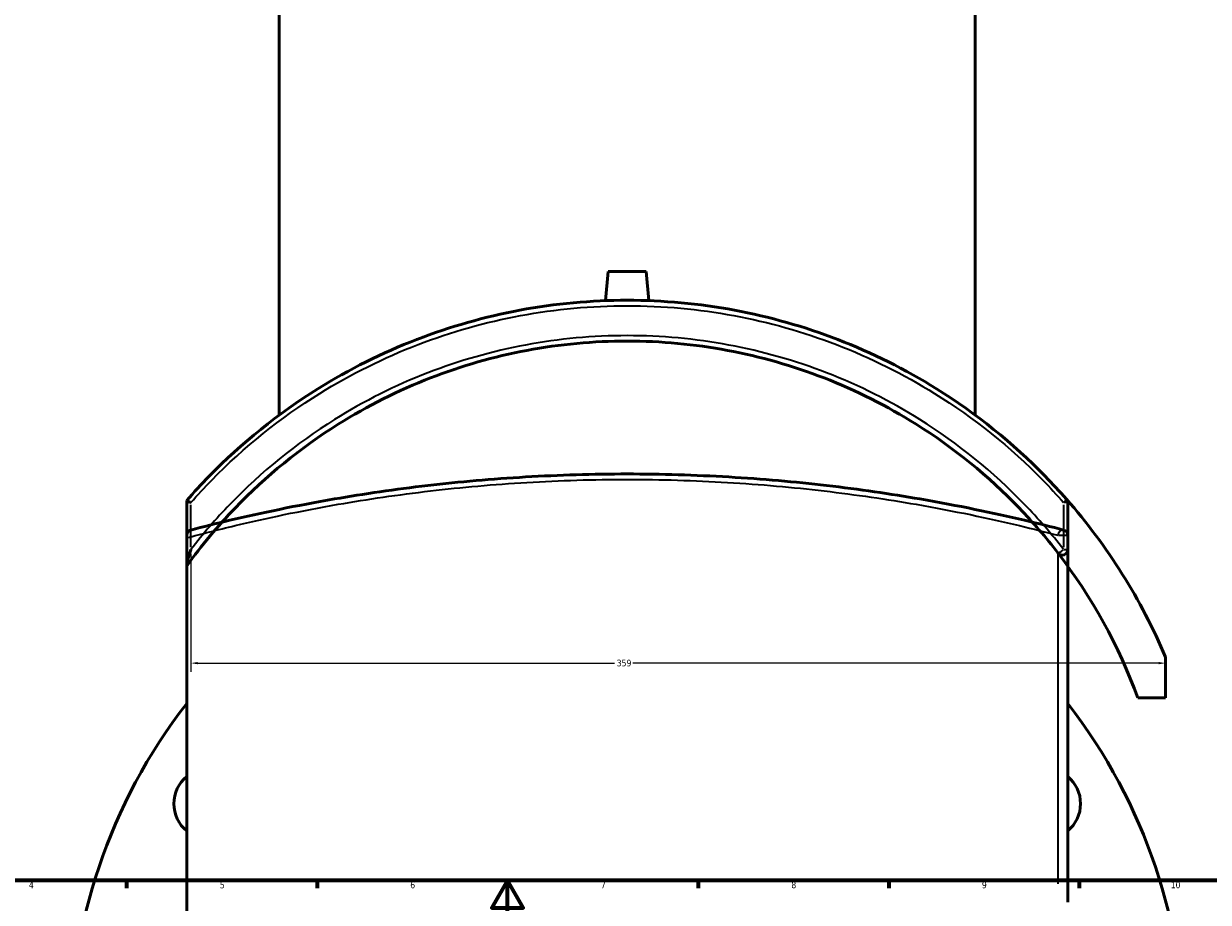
# Model space of a CAD drawing. Header units: millimetres. Extents: x -579 to 1116, y -250 to 929.
# Tile 5 of 10: x 243 to 678, y 12 to 335. Entities that reach past the tile are written whole.
import ezdxf

# ---------------------------------------------------------------- set-up
doc = ezdxf.new("R2010")
doc.units = ezdxf.units.MM
for name, color, linetype, lineweight in [('Border (ANSI)', 7, 'Continuous', 70), ('Dimension (ANSI)', 7, 'Continuous', 25), ('Visible (ANSI)', 7, 'Continuous', 50), ('Visible Narrow (ANSI)', 7, 'Continuous', 35)]:
    doc.layers.add(name, color=color, linetype=linetype, lineweight=lineweight)
doc.styles.add('Note Text (ANSI)', font='tahoma.ttf')
doc.dimstyles.new('Default - mm (ANSI)', dxfattribs={"dimtxt": 2.4, "dimasz": 2.5, "dimexe": 3.175, "dimexo": 1.6002, "dimgap": 0.8, "dimtad": 0, "dimtoh": 1, "dimdec": 0, "dimrnd": 1e-08, "dimzin": 4, "dimdsep": 46, "dimtxsty": 'Note Text (ANSI)', "dimcen": 0.09, "dimdle": 10, "dimclrd": 256, "dimclre": 256, "dimclrt": 5, "dimadec": 1, "dimazin": 1, "dimtfac": 1.27, "dimtofl": 0, "dimtmove": 0, "dimatfit": 3, "dimfxl": 1, "dimtolj": 1, "dimtzin": 4, "dimlwd": -1, "dimlwe": -1, "dimarcsym": 0})

# ---------------------------------------------------------------- blocks, each defined once
blk = doc.blocks.new('Borders Default Border')
at = {"layer": 'Border (ANSI)'}
for p, q in [((280.33, 20), (280.33, 17.2)), ((350.42, 20), (350.42, 17.2)), ((490.58, 20), (490.58, 17.2)), ((560.67, 20), (560.67, 17.2)), ((630.75, 20), (630.75, 17.2))]:
    blk.add_line(p, q, dxfattribs=at)
at = {"layer": 'Border (ANSI)', "flags": 128}
for points in [[(20, 20), (20, 574), (821, 574), (821, 20), (20, 20)], [(420.5, 0), (420.5, 20), (414.73, 10), (426.27, 10), (420.5, 20)]]:
    blk.add_lwpolyline(points, dxfattribs=at)
at = {"layer": 'Border (ANSI)', "color": 5, "true_color": 0x0000ff, "char_height": 2.4, "attachment_point": 7, "style": 'Note Text (ANSI)'}
for s, insert in [('4', (244.45, 17.2)), ('5', (314.67, 17.15)), ('6', (384.69, 17.15)), ('7', (454.8, 17.2)), ('8', (524.84, 17.15)), ('9', (594.92, 17.15)), ('10', (664.35, 17.15))]:
    blk.add_mtext(s, dxfattribs=dict(at, insert=insert))
blk = doc.blocks.new('*D6')
at = {"layer": 'Defpoints', "color": 0, "transparency": 16777216}
for p in [(303.98, 141.7), (662.48, 102.18), (662.48, 99.96)]:
    blk.add_point(p, dxfattribs=at)
at = {"layer": 'Dimension (ANSI)', "transparency": 16777216}
for p, q in [((303.98, 140.1), (303.98, 96.79)), ((306.48, 99.96), (459.83, 99.96)), ((659.98, 99.96), (466.54, 99.96))]:
    blk.add_line(p, q, dxfattribs=at)
for points in [[(306.48, 100.38), (306.48, 99.55), (303.98, 99.96)], [(659.98, 100.38), (659.98, 99.55), (662.48, 99.96)]]:
    blk.add_solid(points, dxfattribs=at)
at = {"layer": 'Dimension (ANSI)', "color": 5, "transparency": 16777216, "insert": (460.63, 101.21), "char_height": 2.4, "attachment_point": 1, "style": 'Note Text (ANSI)'}
blk.add_mtext('\\A1;359', dxfattribs=at)

msp = doc.modelspace()

# ---------------------------------------------------------------- linework, layer by layer
at = {"layer": 'Visible (ANSI)'}
for p, q in [((336.48, 191.14), (336.48, 420.39)), ((592.48, 191.14), (592.48, 420.39)), ((457.48, 243.99), (456.54, 233.25)), ((457.48, 243.99), (471.48, 243.99)), ((471.48, 243.99), (472.42, 233.25)), ((302.48, 159.75), (302.48, 159.74)), ((302.48, 159.74), (302.48, 136.04)), ((626.48, 141.7), (626.48, 158.99)), ((302.48, 146.98), (302.48, 146.02)), ((302.48, -226.98), (302.48, 146.02)), ((626.48, 12.02), (626.48, 146.98)), ((302.48, 136.04), (302.48, 135.68)), ((662.48, 87.18), (662.48, 102.18)), ((652.28, 87.18), (662.48, 87.18))]:
    msp.add_line(p, q, dxfattribs=at)
for centre, radius, start, end in [((464.48, 18.39), 215, 22.9375, 41.3078), ((624.48, 158.99), 2, 0, 41.3078), ((624.48, 146.98), 2, 0, 75.3673), ((624.48, 141.7), 2, 217.6198, 0), ((464.48, 18.39), 200, 20.1181, 37.6198), ((464.48, -40.48), 205, 142.2083, 217.7917), ((464.48, -40.48), 205, 322.2083, 37.7917), ((310.76, 48.27), 13, 129.5656, 230.4344), ((618.2, 48.27), 13, 309.5656, 50.4344)]:
    msp.add_arc(centre, radius, start, end, dxfattribs=at)
for points, knots in [([(625.99, 160.31), (623.48, 163.17), (620.89, 165.96), (606.27, 180.92), (592.82, 191.74), (566.76, 207.99), (554.58, 214.08), (529.63, 223.71), (516.9, 227.32), (490.94, 232.17), (477.71, 233.39), (464.48, 233.39), (451.26, 233.39), (438.03, 232.17), (412.07, 227.32), (399.34, 223.71), (374.39, 214.08), (362.21, 207.99), (336.14, 191.74), (322.7, 180.92), (307.89, 165.77), (305.14, 162.8), (302.48, 159.75)], [-42.058774, -42.058774, -42.058774, -42.058774, -40.913056, -40.913056, -35.745767, -35.745767, -31.678531, -31.678531, -27.747248, -27.747248, -23.815959, -23.815959, -23.815959, -19.884671, -19.884671, -15.953387, -15.953387, -11.886151, -11.886151, -6.718093, -6.718093, -5.497214, -5.497214, -5.497214, -5.497214]), ([(302.48, 135.68), (307.91, 143.18), (313.85, 150.29), (331.58, 168.74), (344.35, 179.13), (368.93, 194.54), (380.28, 200.25), (403.57, 209.29), (415.47, 212.69), (439.75, 217.24), (452.12, 218.39), (464.48, 218.39), (476.85, 218.39), (489.22, 217.24), (513.49, 212.69), (525.4, 209.29), (548.68, 200.25), (560.04, 194.54), (584.62, 179.13), (597.39, 168.74), (613.73, 151.73), (618.47, 146.22), (622.9, 140.48)], [-44.308394, -44.308394, -44.308394, -44.308394, -41.469526, -41.469526, -36.45291, -36.45291, -32.587071, -32.587071, -28.839651, -28.839651, -25.092225, -25.092225, -25.092225, -21.344799, -21.344799, -17.597378, -17.597378, -13.73154, -13.73154, -8.71486, -8.71486, -6.488428, -6.488428, -6.488428, -6.488428]), ([(624.99, 148.91), (620.5, 150.08), (615.7, 151.28), (599.14, 155.2), (586.2, 157.91), (561.3, 162.2), (549.79, 163.88), (526.2, 166.62), (514.14, 167.7), (489.54, 169.14), (477.01, 169.52), (464.48, 169.52), (451.95, 169.52), (439.42, 169.14), (414.83, 167.7), (402.77, 166.62), (379.17, 163.88), (367.67, 162.2), (342.76, 157.91), (329.83, 155.2), (313.27, 151.28), (308.47, 150.08), (303.98, 148.91)], [6.488428, 6.488428, 6.488428, 6.488428, 8.71486, 8.71486, 13.73154, 13.73154, 17.597378, 17.597378, 21.344799, 21.344799, 25.092225, 25.092225, 25.092225, 28.839651, 28.839651, 32.587071, 32.587071, 36.45291, 36.45291, 41.469526, 41.469526, 43.696025, 43.696025, 43.696025, 43.696025]), ([(303.98, 158.99), (303.98, 159), (303.97, 159), (303.79, 159.07), (303.62, 159.14), (303.29, 159.28), (303.15, 159.35), (302.85, 159.49), (302.71, 159.56), (302.53, 159.68), (302.48, 159.72), (302.48, 159.74)], [-0.2746152, -0.2746152, -0.2746152, -0.2746152, -0.2739377, -0.2739377, -0.2137028, -0.2137028, -0.154064, -0.154064, -0.0746549, -0.0746549, 0, 0, 0, 0]), ([(302.48, 146.98), (302.48, 147.12), (302.5, 147.26), (302.57, 147.59), (302.65, 147.8), (303.03, 148.44), (303.46, 148.78), (303.97, 148.91), (303.98, 148.91), (303.98, 148.91)], [-0.7922437, -0.7922437, -0.7922437, -0.7922437, -0.6880213, -0.6880213, -0.4792458, -0.4792458, 0, 0, 0.0019147, 0.0019147, 0.0019147, 0.0019147]), ([(302.48, 136.04), (302.48, 136.15), (302.5, 136.3), (302.57, 136.75), (302.65, 137.14), (303.03, 138.71), (303.46, 140.17), (303.97, 141.68), (303.98, 141.69), (303.98, 141.7)], [-0.7922437, -0.7922437, -0.7922437, -0.7922437, -0.6880213, -0.6880213, -0.4792458, -0.4792458, 0, 0, 0.0019147, 0.0019147, 0.0019147, 0.0019147])]:
    msp.add_open_spline(points, degree=3, knots=knots, dxfattribs=at)
at = {"layer": 'Visible Narrow (ANSI)'}
for p, q in [((303.98, 142.56), (303.98, 158.13)), ((624.99, 158.13), (624.99, 142.56)), ((626.48, 158.99), (625.11, 158.99)), ((623.06, 146.98), (626.47, 146.98)), ((622.9, 140.23), (622.9, 18.77)), ((625.11, 141.7), (626.48, 141.7))]:
    msp.add_line(p, q, dxfattribs=at)
for centre, major_axis, ratio, start_param, end_param in [((624.48, 158.99), (1.5, 1.32), 0.169843, 4.972304, 6.214192), ((624.48, 146.98), (0.51, 1.94), 0.782207, 0.088613, 1.68364), ((624.48, 141.7), (-1.58, -1.22), 0.157388, 0.088613, 1.68364)]:
    msp.add_ellipse(centre, major_axis=major_axis, ratio=ratio, start_param=start_param, end_param=end_param, dxfattribs=at)
for points, knots in [([(303.98, 158.99), (306.47, 161.82), (309.03, 164.58), (323.57, 179.41), (336.94, 190.13), (362.84, 206.23), (374.95, 212.26), (399.74, 221.8), (412.39, 225.38), (438.19, 230.18), (451.34, 231.39), (464.48, 231.39), (477.63, 231.39), (490.77, 230.18), (516.57, 225.38), (529.23, 221.8), (554.02, 212.26), (566.13, 206.23), (592.03, 190.13), (605.39, 179.41), (619.93, 164.58), (622.5, 161.82), (624.99, 158.99)], [5.573154, 5.573154, 5.573154, 5.573154, 6.718093, 6.718093, 11.886151, 11.886151, 15.953387, 15.953387, 19.884671, 19.884671, 23.815959, 23.815959, 23.815959, 27.747248, 27.747248, 31.678531, 31.678531, 35.745767, 35.745767, 40.913056, 40.913056, 42.058774, 42.058774, 42.058774, 42.058774]), ([(624.99, 141.7), (620.5, 147.5), (615.7, 153.06), (599.14, 170.24), (586.2, 180.74), (561.3, 196.3), (549.79, 202.07), (526.2, 211.2), (514.14, 214.63), (489.54, 219.23), (477.01, 220.39), (464.48, 220.39), (451.95, 220.39), (439.42, 219.23), (414.83, 214.63), (402.77, 211.2), (379.17, 202.07), (367.67, 196.3), (342.76, 180.74), (329.83, 170.24), (313.27, 153.06), (308.47, 147.5), (303.98, 141.7)], [6.488428, 6.488428, 6.488428, 6.488428, 8.71486, 8.71486, 13.73154, 13.73154, 17.597378, 17.597378, 21.344799, 21.344799, 25.092225, 25.092225, 25.092225, 28.839651, 28.839651, 32.587071, 32.587071, 36.45291, 36.45291, 41.469526, 41.469526, 43.696025, 43.696025, 43.696025, 43.696025]), ([(302.48, 146.02), (307.91, 147.49), (313.85, 149.01), (331.58, 153.24), (344.35, 155.95), (368.93, 160.22), (380.28, 161.9), (403.57, 164.63), (415.47, 165.7), (439.75, 167.15), (452.12, 167.52), (464.48, 167.52), (476.85, 167.52), (489.22, 167.15), (513.49, 165.7), (525.4, 164.63), (548.68, 161.9), (560.04, 160.22), (584.62, 155.95), (597.39, 153.24), (613.73, 149.34), (618.47, 148.14), (622.9, 146.98)], [-44.308394, -44.308394, -44.308394, -44.308394, -41.469526, -41.469526, -36.45291, -36.45291, -32.587071, -32.587071, -28.839651, -28.839651, -25.092225, -25.092225, -25.092225, -21.344799, -21.344799, -17.597378, -17.597378, -13.73154, -13.73154, -8.71486, -8.71486, -6.488428, -6.488428, -6.488428, -6.488428])]:
    msp.add_open_spline(points, degree=3, knots=knots, dxfattribs=at)

# ---------------------------------------------------------------- block references
msp.add_blockref('Borders Default Border', (0, 0))

# ---------------------------------------------------------------- dimensions: what is measured, and where the dimension line sits
at = {"layer": 'Dimension (ANSI)'}
dim = msp.add_linear_dim(base=(662.483, 99.9625), p1=(303.9777, 141.697), p2=(662.483, 102.1839), angle=180, dimstyle='Default - mm (ANSI)', override={"dimgap": 0.8, "dimtoh": 0, "dimdec": 0, "dimse2": 1, "dimtol": 0, "dimlim": 0, "dimtp": 0, "dimtm": 0, "dimtdec": 2, "dimatfit": 1}, dxfattribs=at)
dim.commit()
dim.dimension.update_dxf_attribs({"geometry": '*D6', "text_midpoint": (463.1815, 99.9625), "dimtype": 160})

doc.saveas('drawing.dxf')
